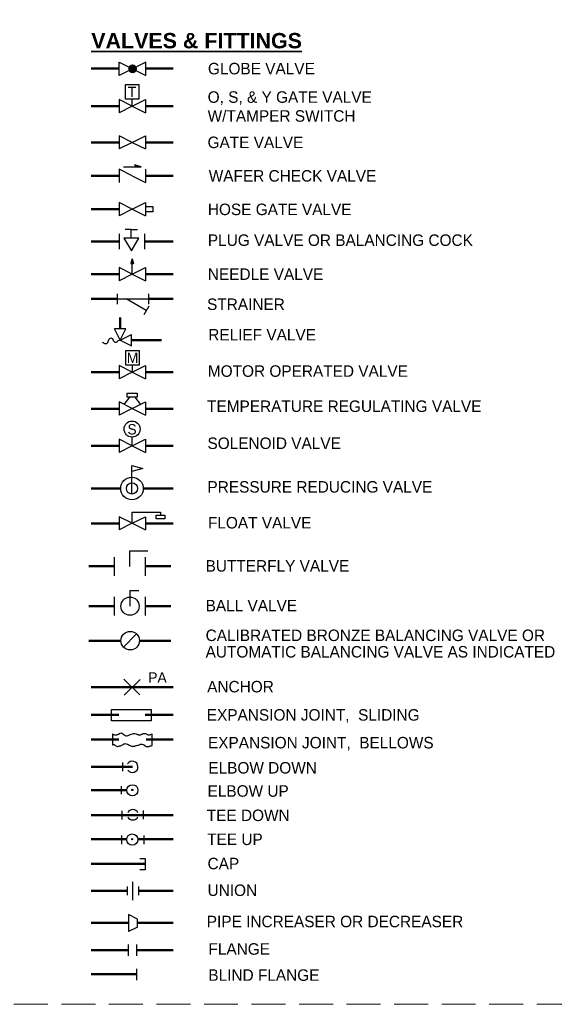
# Paper-space layout 'Layout1' of a CAD drawing. Header units: inches. Extents: x 1.2 to 32.4, y 0.8 to 21.2.
# Tile 7 of 12: x 6.7 to 12.2, y 0.8 to 10.9. Entities that reach past the tile are written whole.
import ezdxf
from ezdxf.enums import TextEntityAlignment as Align

# ---------------------------------------------------------------- set-up
doc = ezdxf.new("R2010")
doc.units = ezdxf.units.IN
doc.header["$MEASUREMENT"] = 0
doc.linetypes.add('DGN Style 3', pattern=[0.487989, 0.348564, -0.139426])
doc.layers.add('G-Anno-Nplt', color=5, linetype='Continuous', lineweight=25, plot=False)
doc.layers.add('G-Anno-Text', color=53, linetype='Continuous', lineweight=35)
doc.layers.add('P-DOMW-CPIP', color=113, linetype='Continuous', lineweight=50)
doc.styles.add('Style-Arial', font='ARIAL.TTF')
doc.styles.add('Style-WORKING', font='WORKING.shx')
doc.styles.add('Text', font='txt')
doc.styles.add('Title', font='ARIALBD.TTF')

# ---------------------------------------------------------------- blocks, each defined once
blk = doc.blocks.new('coeSheet')
at = {"layer": 'G-Anno-Nplt', "color": 7, "linetype": 'DGN Style 3', "lineweight": 18, "flags": 128}
blk.add_lwpolyline([(-0.2, 0), (30.875, 0), (30.875, 20.5), (-0.2, 20.5)], close=True, dxfattribs=at)
at = {"layer": 'G-Anno-Text', "color": 1, "linetype": 'Continuous', "lineweight": 25, "style": 'Style-WORKING'}
for tag, p in [('14_appr', (29.227, 18.65)), ('13_appr', (29.43, 18.65)), ('12_appr', (29.633, 18.65)), ('11_appr', (29.836, 18.65)), ('10_appr', (30.039, 18.65)), ('09_appr', (30.242, 18.65)), ('08_appr', (30.445, 18.65)), ('14_date', (29.227, 18.1)), ('13_date', (29.43, 18.1)), ('12_date', (29.633, 18.1)), ('11_date', (29.836, 18.1)), ('10_date', (30.039, 18.1)), ('09_date', (30.242, 18.1)), ('08_date', (30.445, 18.1)), ('14_mark', (29.227, 15.1)), ('13_mark', (29.43, 15.1)), ('12_mark', (29.633, 15.1)), ('11_mark', (29.836, 15.1)), ('10_mark', (30.039, 15.1)), ('09_mark', (30.242, 15.1)), ('08_mark', (30.445, 15.1)), ('07_appr', (29.227, 14.7)), ('06_appr', (29.43, 14.7)), ('05_appr', (29.633, 14.7)), ('04_appr', (29.836, 14.7)), ('03_appr', (30.039, 14.7)), ('02_appr', (30.242, 14.7)), ('01_appr', (30.445, 14.7)), ('07_date', (29.227, 14.15)), ('06_date', (29.43, 14.15)), ('05_date', (29.633, 14.15)), ('04_date', (29.836, 14.15)), ('03_date', (30.039, 14.15)), ('02_date', (30.242, 14.15)), ('01_date', (30.445, 14.15)), ('07_mark', (29.227, 11.15)), ('06_mark', (29.43, 11.15)), ('05_mark', (29.633, 11.15)), ('04_mark', (29.836, 11.15)), ('03_mark', (30.039, 11.15)), ('02_mark', (30.242, 11.15)), ('01_mark', (30.445, 11.15))]:
    blk.add_attdef(tag, text='', height=0.075, rotation=90, dxfattribs=at).set_placement(p, align=Align.MIDDLE_CENTER)
for tag, p in [('14_desc', (29.227, 15.35)), ('13_desc', (29.43, 15.35)), ('12_desc', (29.633, 15.35)), ('11_desc', (29.836, 15.35)), ('10_desc', (30.039, 15.35)), ('09_desc', (30.242, 15.35)), ('08_desc', (30.445, 15.35)), ('07_desc', (29.227, 11.4)), ('06_desc', (29.43, 11.4)), ('05_desc', (29.633, 11.4)), ('04_desc', (29.836, 11.4)), ('03_desc', (30.039, 11.4)), ('02_desc', (30.242, 11.4)), ('01_desc', (30.445, 11.4))]:
    blk.add_attdef(tag, text='', height=0.075, rotation=90, dxfattribs=at).set_placement(p, align=Align.MIDDLE_LEFT)
at = {"layer": 'G-Anno-Text', "color": 1, "linetype": 'Continuous', "lineweight": 25, "style": 'Style-WORKING', "flags": 2}
for tag, p in [('plot_sytime', (30.595, 9.575)), ('plot_scale', (30.595, 8.275)), ('plot_short_design', (30.27, 7.675)), ('plot_design', (-0.255, 2.6)), ('plot_username', (-0.255, 1.4))]:
    blk.add_attdef(tag, text='', height=0.075, rotation=90, dxfattribs=at).set_placement(p, align=Align.TOP_LEFT)
at = {"layer": 'G-Anno-Text', "color": 1, "linetype": 'Continuous', "lineweight": 25, "style": 'Style-WORKING'}
for tag, p in [('issue_date', (29.295, 9.275)), ('file_num', (30.27, 9.275)), ('checked_by', (29.62, 8.454)), ('designed_by_name', (29.295, 7.675)), ('submitted_by_name', (29.945, 7.675)), ('drawn_by', (29.62, 7.675)), ('sheet_size', (30.595, 7.675))]:
    blk.add_attdef(tag, text='', height=0.075, rotation=90, dxfattribs=at).set_placement(p, align=Align.TOP_LEFT)
at = {"layer": 'G-Anno-Text', "color": 6, "linetype": 'Continuous', "lineweight": 35, "style": 'Style-Arial'}
for tag, p in [('sheet_title_1', (30.1, 3.147)), ('sheet_title_2', (30.3, 3.147)), ('sheet_title_3', (30.5, 3.147))]:
    blk.add_attdef(tag, text='', height=0.12, rotation=90, dxfattribs=at).set_placement(p, align=Align.TOP_CENTER)
at = {"layer": 'G-Anno-Text', "linetype": 'Continuous', "lineweight": 50, "style": 'Style-Arial'}
blk.add_attdef('sheet_id', text='', height=0.25, rotation=0, dxfattribs=at).set_placement((29.938, 0.375), align=Align.MIDDLE_CENTER)
blk = doc.blocks.new('*U3')
at = {"color": 0, "lineweight": 25}
for p, q in [((-0.136, 0.068), (-0.136, -0.068)), ((0, 0), (-0.136, 0.068)), ((0, 0), (0.136, 0.068)), ((0.136, 0.068), (0.136, -0.068)), ((0, 0), (-0.136, -0.068)), ((0, 0), (0.136, -0.068))]:
    blk.add_line(p, q, dxfattribs=at)
blk = doc.blocks.new('*U4')
at = {"color": 0, "lineweight": 25}
for p, q in [((-0.136, 0.046), (-0.136, -0.09)), ((0, -0.022), (-0.136, 0.046)), ((-0.091, 0.069), (0.09, 0.069)), ((0.09, 0.069), (0.023, 0.091)), ((0.136, 0.046), (0.136, -0.09)), ((0, -0.022), (0.136, -0.09))]:
    blk.add_line(p, q, dxfattribs=at)
at = {"color": 0, "lineweight": 25, "flags": 128}
blk.add_lwpolyline([(0.03, 0.088), (0.087, 0.069), (0.026, 0.069), (0.031, 0.072), (0.033, 0.077), (0.033, 0.082), (0.031, 0.087), (0.082, 0.07), (0.028, 0.07), (0.032, 0.072), (0.034, 0.075), (0.034, 0.08), (0.033, 0.085), (0.077, 0.071), (0.031, 0.071), (0.034, 0.072), (0.035, 0.076), (0.035, 0.08), (0.034, 0.083), (0.071, 0.071), (0.035, 0.071), (0.036, 0.073), (0.037, 0.078), (0.036, 0.082), (0.064, 0.073), (0.037, 0.072), (0.038, 0.075), (0.038, 0.078), (0.038, 0.08), (0.058, 0.074), (0.039, 0.073), (0.039, 0.076), (0.039, 0.078), (0.053, 0.074), (0.039, 0.074), (0.04, 0.077), (0.048, 0.075), (0.04, 0.075), (0.041, 0.076), (0.043, 0.075)], dxfattribs=at)
at = {"color": 0, "lineweight": 25}
blk.add_arc((0.021, 0.08), 0.0113, 270.5828, 81.4785, dxfattribs=at)

psp = doc.layouts.get("Layout1")

# ---------------------------------------------------------------- hatches: boundary and pattern name
at = {"layer": 'P-DOMW-CPIP', "lineweight": 25}
h = psp.add_hatch(color=256, dxfattribs=at)
edge = h.paths.add_edge_path()
edge.add_arc((7.861, 10.354), 0.0453, 0, 360)

# ---------------------------------------------------------------- linework, layer by layer
at = {"layer": 'P-DOMW-CPIP'}
for p, q in [((7.437, 10.357), (7.725, 10.357)), ((7.997, 10.357), (8.278, 10.357)), ((7.437, 9.971), (7.722, 9.971)), ((7.994, 9.971), (8.278, 9.971)), ((7.437, 9.598), (7.722, 9.598)), ((7.994, 9.598), (8.278, 9.598)), ((7.437, 9.255), (7.722, 9.255)), ((7.994, 9.255), (8.278, 9.255)), ((7.437, 8.913), (7.722, 8.913)), ((7.437, 8.582), (7.725, 8.582)), ((7.984, 8.582), (8.278, 8.582)), ((7.437, 8.247), (7.722, 8.247)), ((7.994, 8.247), (8.278, 8.247)), ((7.437, 7.991), (7.708, 7.991)), ((8.023, 7.991), (8.278, 7.991)), ((7.735, 7.8), (7.735, 7.684)), ((7.854, 7.568), (8.159, 7.568)), ((7.437, 7.239), (7.722, 7.239)), ((7.994, 7.239), (8.278, 7.239)), ((7.437, 6.865), (7.722, 6.865)), ((7.994, 6.865), (8.278, 6.865)), ((7.437, 6.483), (7.722, 6.483)), ((7.994, 6.483), (8.278, 6.483)), ((7.437, 6.046), (7.741, 6.046)), ((7.971, 6.046), (8.278, 6.046)), ((7.437, 5.687), (7.722, 5.687)), ((7.994, 5.687), (8.278, 5.687)), ((7.412, 5.247), (7.674, 5.247)), ((7.993, 5.247), (8.254, 5.247)), ((7.412, 4.837), (7.676, 4.837)), ((7.995, 4.837), (8.254, 4.837)), ((7.412, 4.483), (7.741, 4.483)), ((7.933, 4.483), (8.254, 4.483)), ((7.437, 4.006), (8.278, 4.006)), ((7.437, 3.721), (7.719, 3.721)), ((7.99, 3.721), (8.278, 3.721)), ((7.437, 3.467), (7.72, 3.467)), ((7.999, 3.467), (8.278, 3.467)), ((7.437, 3.188), (7.859, 3.188)), ((7.437, 2.947), (7.802, 2.947)), ((7.437, 2.691), (8.278, 2.691)), ((7.437, 2.446), (7.801, 2.446)), ((7.918, 2.446), (8.278, 2.446)), ((7.437, 2.193), (7.992, 2.193)), ((7.437, 1.914), (7.804, 1.914)), ((7.923, 1.914), (8.278, 1.914)), ((7.437, 1.586), (7.818, 1.586)), ((7.913, 1.586), (8.278, 1.586)), ((7.437, 1.306), (7.817, 1.306)), ((7.903, 1.306), (8.278, 1.306)), ((7.437, 1.058), (7.901, 1.058))]:
    psp.add_line(p, q, dxfattribs=at)
at = {"layer": 'P-DOMW-CPIP', "lineweight": 25}
for p, q in [((7.858, 9.971), (7.857, 10.046)), ((7.848, 8.706), (7.785, 8.706)), ((7.848, 8.706), (7.912, 8.706)), ((7.848, 8.616), (7.848, 8.706)), ((7.725, 8.661), (7.725, 8.502)), ((7.984, 8.661), (7.984, 8.502)), ((7.858, 8.404), (7.844, 8.353)), ((7.858, 8.404), (7.871, 8.353)), ((7.858, 8.247), (7.858, 8.404)), ((7.871, 8.353), (7.844, 8.353)), ((7.708, 7.939), (7.708, 8.043)), ((7.708, 7.991), (8.023, 7.991)), ((8.002, 7.873), (7.797, 7.991)), ((8.023, 8.043), (8.023, 7.939)), ((8.028, 7.918), (7.976, 7.828)), ((7.793, 7.684), (7.677, 7.684)), ((7.735, 7.568), (7.677, 7.684)), ((7.735, 7.568), (7.793, 7.684)), ((7.735, 7.568), (7.851, 7.626)), ((7.851, 7.51), (7.851, 7.626)), ((7.735, 7.568), (7.851, 7.51)), ((7.859, 7.239), (7.859, 7.315)), ((7.83, 6.984), (7.773, 6.908)), ((7.886, 6.984), (7.943, 6.908)), ((7.857, 6.484), (7.857, 6.574)), ((7.855, 5.992), (7.855, 6.281)), ((7.858, 5.803), (8.147, 5.803)), ((7.858, 5.687), (7.858, 5.803)), ((8.147, 5.803), (8.147, 5.774)), ((7.834, 5.406), (8.018, 5.406)), ((7.834, 5.245), (7.834, 5.406)), ((7.674, 5.15), (7.674, 5.341)), ((7.993, 5.15), (7.993, 5.341)), ((7.835, 4.998), (7.925, 4.998)), ((7.835, 4.837), (7.835, 4.998)), ((7.676, 4.742), (7.676, 4.933)), ((7.994, 4.742), (7.994, 4.933)), ((7.898, 4.549), (7.767, 4.417)), ((7.771, 4.089), (7.935, 3.926)), ((7.774, 3.923), (7.938, 4.086)), ((7.655, 3.528), (7.655, 3.412)), ((8.06, 3.528), (8.06, 3.412)), ((7.757, 3.234), (7.757, 3.145)), ((7.744, 2.989), (7.744, 2.906)), ((7.751, 2.736), (7.751, 2.646)), ((7.971, 2.741), (7.971, 2.652)), ((7.746, 2.484), (7.746, 2.395)), ((7.978, 2.484), (7.978, 2.395)), ((7.804, 1.959), (7.804, 1.869)), ((7.864, 1.82), (7.864, 2.008)), ((7.923, 1.959), (7.923, 1.869)), ((7.818, 1.672), (7.818, 1.499)), ((7.913, 1.625), (7.818, 1.672)), ((7.913, 1.542), (7.913, 1.625)), ((7.913, 1.542), (7.818, 1.499)), ((7.817, 1.365), (7.817, 1.249)), ((7.903, 1.365), (7.903, 1.249)), ((7.901, 1.115), (7.901, 0.999))]:
    psp.add_line(p, q, dxfattribs=at)
at = {"layer": 'P-DOMW-CPIP', "lineweight": 25, "flags": 128}
for points in [[(7.725, 10.286), (7.725, 10.422), (7.997, 10.286), (7.997, 10.422), (7.725, 10.286)], [(7.994, 8.939), (8.068, 8.939), (8.068, 8.886), (7.994, 8.886)], [(7.857, 8.395), (7.847, 8.356), (7.87, 8.356), (7.859, 8.395), (7.848, 8.357), (7.868, 8.355), (7.858, 8.388), (7.85, 8.359), (7.865, 8.357), (7.86, 8.381), (7.853, 8.361), (7.861, 8.36), (7.857, 8.378), (7.852, 8.359), (7.864, 8.357), (7.858, 8.378), (7.857, 8.358), (7.855, 8.368), (7.847, 8.354), (7.855, 8.39)], [(7.855, 6.281), (7.967, 6.251), (7.855, 6.221)], [(7.934, 2.248), (7.992, 2.248), (7.992, 2.132), (7.934, 2.132)]]:
    psp.add_lwpolyline(points, dxfattribs=at)
at = {"layer": 'P-DOMW-CPIP', "lineweight": 25}
for centre, radius in [((7.856, 6.656), 0.0822), ((7.855, 6.046), 0.116), ((7.855, 6.046), 0.116), ((7.855, 6.046), 0.0578), ((7.835, 4.837), 0.0934), ((7.837, 4.483), 0.0954), ((7.859, 2.947), 0.0578), ((7.859, 2.951), 0.00643), ((7.858, 2.951), 0.00461), ((7.858, 2.95), 0.0026), ((7.858, 2.95), 0.00321), ((7.858, 2.951), 0.00231), ((7.86, 2.949), 0.0031), ((7.858, 2.441), 0.0578), ((7.858, 2.447), 0.00447), ((7.857, 2.444), 0.00393), ((7.859, 2.445), 0.00415), ((7.858, 2.444), 0.00155), ((7.857, 2.443), 0.00139)]:
    psp.add_circle(centre, radius, dxfattribs=at)
for centre, radius, start, end in [((7.859, 3.188), 0.0579, 215.1483, 149.4032), ((7.864, 2.691), 0.0578, 24.4359, 155.5641), ((7.864, 2.7), 0.0578, 204.4359, 335.5641)]:
    psp.add_arc(centre, radius, start, end, dxfattribs=at)
for points, knots in [([(7.735, 7.568), (7.726, 7.566), (7.718, 7.563), (7.709, 7.561), (7.703, 7.56), (7.703, 7.55), (7.699, 7.547), (7.694, 7.545), (7.687, 7.543), (7.683, 7.546), (7.676, 7.55), (7.671, 7.556), (7.666, 7.562), (7.662, 7.568), (7.665, 7.575), (7.659, 7.581), (7.653, 7.586), (7.646, 7.588), (7.64, 7.588), (7.634, 7.588), (7.629, 7.586), (7.623, 7.582), (7.616, 7.576), (7.612, 7.569), (7.609, 7.562), (7.605, 7.556), (7.61, 7.548), (7.604, 7.541), (7.597, 7.534), (7.59, 7.528), (7.582, 7.529), (7.577, 7.53), (7.573, 7.532), (7.569, 7.534), (7.564, 7.538), (7.559, 7.541), (7.554, 7.544)], [0, 0, 0, 0, 0.110009, 0.110009, 0.110009, 0.181277, 0.181277, 0.181277, 0.246992, 0.246992, 0.246992, 0.340558, 0.340558, 0.340558, 0.421498, 0.421498, 0.421498, 0.507781, 0.507781, 0.507781, 0.578384, 0.578384, 0.578384, 0.68119, 0.68119, 0.68119, 0.767432, 0.767432, 0.767432, 0.870899, 0.870899, 0.870899, 0.928593, 0.928593, 0.928593, 1, 1, 1, 1]), ([(7.655, 3.528), (7.662, 3.522), (7.669, 3.518), (7.677, 3.516), (7.684, 3.515), (7.691, 3.515), (7.697, 3.516), (7.701, 3.517), (7.705, 3.517), (7.708, 3.519), (7.711, 3.521), (7.714, 3.523), (7.717, 3.525), (7.724, 3.529), (7.732, 3.534), (7.739, 3.536), (7.747, 3.538), (7.755, 3.532), (7.762, 3.528), (7.768, 3.523), (7.773, 3.518), (7.779, 3.514), (7.783, 3.51), (7.788, 3.506), (7.793, 3.505), (7.798, 3.504), (7.802, 3.507), (7.807, 3.508), (7.81, 3.508), (7.813, 3.507), (7.816, 3.508), (7.821, 3.509), (7.825, 3.515), (7.83, 3.516), (7.831, 3.517), (7.832, 3.516), (7.833, 3.516), (7.834, 3.517), (7.834, 3.519), (7.835, 3.519), (7.844, 3.523), (7.852, 3.526), (7.861, 3.528), (7.867, 3.529), (7.874, 3.53), (7.88, 3.531), (7.882, 3.531), (7.884, 3.531), (7.886, 3.531), (7.895, 3.53), (7.903, 3.521), (7.912, 3.519), (7.913, 3.519), (7.914, 3.519), (7.914, 3.519), (7.916, 3.519), (7.918, 3.516), (7.92, 3.516), (7.924, 3.516), (7.928, 3.516), (7.931, 3.516), (7.934, 3.516), (7.937, 3.516), (7.94, 3.516), (7.944, 3.516), (7.947, 3.518), (7.951, 3.519), (7.954, 3.521), (7.957, 3.524), (7.96, 3.525), (7.962, 3.526), (7.965, 3.527), (7.968, 3.528), (7.97, 3.528), (7.972, 3.531), (7.974, 3.531), (7.976, 3.531), (7.978, 3.531), (7.979, 3.531), (7.984, 3.531), (7.989, 3.531), (7.994, 3.531), (8.002, 3.531), (8.008, 3.522), (8.016, 3.519), (8.019, 3.518), (8.022, 3.517), (8.025, 3.516), (8.026, 3.516), (8.028, 3.516), (8.03, 3.516), (8.035, 3.517), (8.04, 3.518), (8.044, 3.519), (8.047, 3.52), (8.05, 3.521), (8.053, 3.522), (8.056, 3.523), (8.058, 3.524), (8.061, 3.525)], [0, 0, 0, 0, 0.057333, 0.057333, 0.057333, 0.102623, 0.102623, 0.102623, 0.128834, 0.128834, 0.128834, 0.152362, 0.152362, 0.152362, 0.209695, 0.209695, 0.209695, 0.264749, 0.264749, 0.264749, 0.314944, 0.314944, 0.314944, 0.352547, 0.352547, 0.352547, 0.385256, 0.385256, 0.385256, 0.404426, 0.404426, 0.404426, 0.441947, 0.441947, 0.441947, 0.448417, 0.448417, 0.448417, 0.457566, 0.457566, 0.457566, 0.518415, 0.518415, 0.518415, 0.563962, 0.563962, 0.563962, 0.576902, 0.576902, 0.576902, 0.640404, 0.640404, 0.640404, 0.646874, 0.646874, 0.646874, 0.661128, 0.661128, 0.661128, 0.687007, 0.687007, 0.687007, 0.706417, 0.706417, 0.706417, 0.732629, 0.732629, 0.732629, 0.756156, 0.756156, 0.756156, 0.776313, 0.776313, 0.776313, 0.790889, 0.790889, 0.790889, 0.803829, 0.803829, 0.803829, 0.835939, 0.835939, 0.835939, 0.89338, 0.89338, 0.89338, 0.91384, 0.91384, 0.91384, 0.92678, 0.92678, 0.92678, 0.959535, 0.959535, 0.959535, 0.979767, 0.979767, 0.979767, 1, 1, 1, 1]), ([(7.655, 3.412), (7.659, 3.417), (7.667, 3.42), (7.672, 3.418), (7.675, 3.416), (7.677, 3.411), (7.68, 3.409), (7.683, 3.407), (7.686, 3.405), (7.689, 3.403), (7.693, 3.401), (7.698, 3.399), (7.703, 3.398), (7.704, 3.397), (7.706, 3.397), (7.708, 3.398), (7.713, 3.399), (7.718, 3.4), (7.722, 3.401), (7.727, 3.402), (7.732, 3.402), (7.737, 3.403), (7.742, 3.405), (7.746, 3.41), (7.751, 3.412), (7.755, 3.414), (7.76, 3.415), (7.765, 3.418), (7.768, 3.419), (7.77, 3.422), (7.773, 3.423), (7.778, 3.425), (7.783, 3.426), (7.787, 3.426), (7.793, 3.425), (7.799, 3.421), (7.804, 3.42), (7.806, 3.42), (7.808, 3.421), (7.81, 3.42), (7.815, 3.418), (7.819, 3.414), (7.824, 3.412), (7.828, 3.41), (7.832, 3.408), (7.835, 3.406), (7.84, 3.404), (7.845, 3.402), (7.849, 3.401), (7.853, 3.399), (7.857, 3.398), (7.861, 3.398), (7.864, 3.397), (7.868, 3.4), (7.872, 3.401), (7.876, 3.401), (7.88, 3.4), (7.883, 3.401), (7.886, 3.401), (7.889, 3.403), (7.892, 3.403), (7.899, 3.405), (7.907, 3.407), (7.914, 3.409), (7.917, 3.41), (7.92, 3.411), (7.923, 3.412), (7.928, 3.414), (7.932, 3.416), (7.937, 3.418), (7.941, 3.419), (7.944, 3.421), (7.948, 3.42), (7.954, 3.42), (7.96, 3.419), (7.965, 3.418), (7.969, 3.417), (7.973, 3.416), (7.977, 3.415), (7.979, 3.414), (7.98, 3.41), (7.982, 3.409), (7.983, 3.409), (7.984, 3.41), (7.985, 3.409), (7.987, 3.408), (7.986, 3.405), (7.988, 3.403), (7.991, 3.401), (7.995, 3.399), (7.999, 3.398), (8.003, 3.396), (8.007, 3.395), (8.01, 3.395), (8.014, 3.395), (8.018, 3.397), (8.022, 3.398), (8.025, 3.398), (8.029, 3.397), (8.033, 3.398), (8.034, 3.398), (8.035, 3.4), (8.036, 3.401), (8.04, 3.402), (8.043, 3.403), (8.047, 3.403), (8.048, 3.403), (8.049, 3.403), (8.05, 3.403), (8.054, 3.404), (8.058, 3.403), (8.061, 3.406), (8.063, 3.408), (8.063, 3.41), (8.064, 3.412)], [0, 0, 0, 0, 0.039989, 0.039989, 0.039989, 0.066681, 0.066681, 0.066681, 0.089648, 0.089648, 0.089648, 0.123733, 0.123733, 0.123733, 0.136237, 0.136237, 0.136237, 0.168534, 0.168534, 0.168534, 0.201201, 0.201201, 0.201201, 0.23802, 0.23802, 0.23802, 0.272105, 0.272105, 0.272105, 0.294876, 0.294876, 0.294876, 0.327311, 0.327311, 0.327311, 0.367003, 0.367003, 0.367003, 0.379743, 0.379743, 0.379743, 0.416806, 0.416806, 0.416806, 0.445189, 0.445189, 0.445189, 0.479186, 0.479186, 0.479186, 0.50528, 0.50528, 0.50528, 0.531603, 0.531603, 0.531603, 0.557082, 0.557082, 0.557082, 0.576928, 0.576928, 0.576928, 0.629228, 0.629228, 0.629228, 0.649073, 0.649073, 0.649073, 0.683158, 0.683158, 0.683158, 0.70948, 0.70948, 0.70948, 0.748267, 0.748267, 0.748267, 0.774016, 0.774016, 0.774016, 0.792033, 0.792033, 0.792033, 0.798403, 0.798403, 0.798403, 0.812647, 0.812647, 0.812647, 0.840924, 0.840924, 0.840924, 0.867132, 0.867132, 0.867132, 0.89311, 0.89311, 0.89311, 0.918354, 0.918354, 0.918354, 0.927696, 0.927696, 0.927696, 0.953446, 0.953446, 0.953446, 0.960052, 0.960052, 0.960052, 0.985858, 0.985858, 0.985858, 1, 1, 1, 1])]:
    psp.add_open_spline(points, degree=3, knots=knots, dxfattribs=at)
for points in [[(7.93, 10.046), (7.93, 10.191), (7.785, 10.191), (7.785, 10.046)], [(7.77, 8.616), (7.849, 8.485), (7.927, 8.616)], [(7.931, 7.315), (7.931, 7.46), (7.787, 7.46), (7.787, 7.315)], [(7.805, 7.023), (7.91, 7.023), (7.91, 6.983), (7.805, 6.983)], [(8.191, 5.772), (8.191, 5.733), (8.102, 5.733), (8.102, 5.772)], [(7.646, 3.66), (7.646, 3.775), (8.051, 3.775), (8.051, 3.66)]]:
    psp.add_3dface(points, dxfattribs=at)

# ---------------------------------------------------------------- block references
at = {"layer": 'G-Anno-Nplt', "color": 7, "linetype": 'DGN Style 3', "lineweight": 18}
psp.add_blockref('coeSheet', (1.475, 0.75), dxfattribs=at)
at = {"layer": 'P-DOMW-CPIP', "lineweight": 25}
for name, p in [('*U3', (7.858, 9.971)), ('*U3', (7.858, 9.599)), ('*U4', (7.858, 9.278)), ('*U3', (7.858, 8.913)), ('*U3', (7.858, 8.247)), ('*U3', (7.858, 7.24)), ('*U3', (7.858, 6.866)), ('*U3', (7.858, 6.484)), ('*U3', (7.858, 5.688))]:
    psp.add_blockref(name, p, dxfattribs=at)

# ---------------------------------------------------------------- texts
at = {"layer": 'G-Anno-Text', "style": 'Text'}
for s, height, p in [('GLOBE VALVE', 0.11811, (8.635, 10.297)), ('O, S, & Y GATE VALVE', 0.11811, (8.632, 10.005)), ('W/TAMPER SWITCH', 0.11811, (8.632, 9.811)), ('GATE VALVE', 0.1181, (8.631, 9.54)), ('WAFER CHECK VALVE', 0.11811, (8.643, 9.196)), ('HOSE GATE VALVE', 0.11811, (8.634, 8.852)), ('PLUG VALVE OR BALANCING COCK', 0.11811, (8.634, 8.536)), ('NEEDLE VALVE', 0.11811, (8.634, 8.187)), ('STRAINER', 0.1181, (8.626, 7.878)), ('RELIEF VALVE', 0.11811, (8.638, 7.565)), ('MOTOR OPERATED VALVE', 0.11811, (8.634, 7.192)), ('TEMPERATURE REGULATING VALVE', 0.11811, (8.626, 6.831)), ('SOLENOID VALVE', 0.11811, (8.63, 6.451)), ('PRESSURE REDUCING VALVE', 0.11811, (8.63, 6.003)), ('FLOAT VALVE', 0.11811, (8.635, 5.635)), ('BUTTERFLY VALVE', 0.11811, (8.611, 5.192)), ('BALL VALVE', 0.1181, (8.611, 4.784)), ('CALIBRATED BRONZE BALANCING VALVE OR', 0.11811, (8.611, 4.479)), ('AUTOMATIC BALANCING VALVE AS INDICATED', 0.11811, (8.611, 4.31)), ('ANCHOR', 0.1181, (8.627, 3.952)), ('EXPANSION JOINT,  SLIDING', 0.11811, (8.623, 3.662)), ('EXPANSION JOINT,  BELLOWS', 0.11811, (8.635, 3.377)), ('ELBOW DOWN', 0.1181, (8.639, 3.119)), ('ELBOW UP', 0.1181, (8.631, 2.881)), ('TEE DOWN', 0.1181, (8.623, 2.631)), ('TEE UP', 0.1181, (8.627, 2.385)), ('CAP', 0.1181, (8.631, 2.136)), ('UNION', 0.1181, (8.631, 1.862)), ('PIPE INCREASER OR DECREASER', 0.11811, (8.623, 1.541)), ('FLANGE', 0.1181, (8.64, 1.259)), ('BLIND FLANGE', 0.11811, (8.639, 0.991))]:
    psp.add_text(s, height=height, dxfattribs=at).set_placement(p)
at = {"layer": 'G-Anno-Text', "insert": (7.437, 10.722), "char_height": 0.15747, "width": 2.49818, "attachment_point": 1, "style": 'Title'}
psp.add_mtext('\\LVALVES & FITTINGS', dxfattribs=at)
at = {"layer": 'P-DOMW-CPIP', "lineweight": 25, "style": 'Text'}
for s, p in [('T', (7.856, 10.064)), ('M', (7.861, 7.334)), ('S', (7.856, 6.6))]:
    psp.add_text(s, height=0.106, dxfattribs=at).set_placement(p, align=Align.CENTER)
at = {"layer": 'P-DOMW-CPIP', "style": 'Text'}
psp.add_text('PA', height=0.1063, dxfattribs=at).set_placement((8.022, 4.052))

doc.saveas('drawing.dxf')
